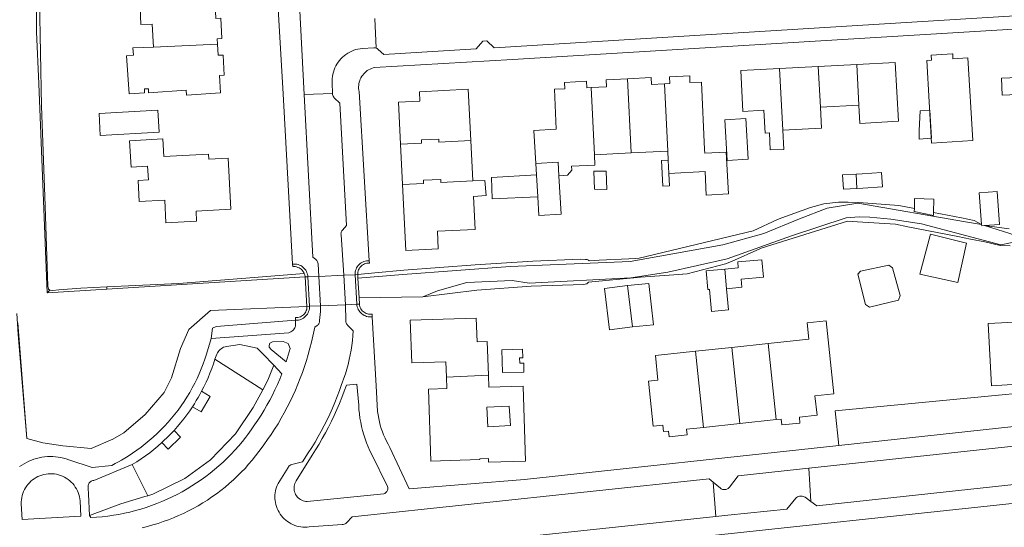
# Model space of a CAD drawing. Header units: metres. Extents: x 89888 to 94270, y 464165 to 468904.
# Tile 135 of 256: x 92150 to 92305, y 466293 to 466372. Entities that reach past the tile are written whole.
import ezdxf

# ---------------------------------------------------------------- set-up
doc = ezdxf.new("R2010")
doc.units = ezdxf.units.M
for name, color, linetype, lineweight in [('B_BEBOUWINGSGRENS_0', 251, 'CONTINUOUS', 13), ('B_LUIFEL_1', 251, 'CONTINUOUS', 13), ('B_TUSSENMUUR_0', 251, 'CONTINUOUS', 13), ('G_GRENS_ALGEMEEN_0', 251, 'CONTINUOUS', 13), ('K_KUNSTWERKGRENS_1', 251, 'CONTINUOUS', 13), ('T_CULTUURGRENS_0', 251, 'CONTINUOUS', 13), ('V_WEGGRENS_0', 251, 'CONTINUOUS', 13), ('V_WEGGRENS_1', 251, 'CONTINUOUS', 13), ('W_KADEMUUR_30CM_LIJN_0', 251, 'CONTINUOUS', 13), ('W_WALBESCHERMING_LIJN_0', 251, 'CONTINUOUS', 13), ('W_WATERGRENS_0', 251, 'CONTINUOUS', 13)]:
    doc.layers.add(name, color=color, linetype=linetype, lineweight=lineweight)

msp = doc.modelspace()

# ---------------------------------------------------------------- linework, layer by layer
at = {"layer": 'B_BEBOUWINGSGRENS_0'}
for p, q in [((92275.53, 466364.97), (92269.43, 466364.64)), ((92281.57, 466365.29), (92275.53, 466364.97)), ((92309.05, 466363.33), (92304.29, 466363.14)), ((92275.87, 466358.58), (92281.91, 466358.9)), ((92171.84, 466358.1), (92162.6, 466357.61)), ((92209.93, 466352.79), (92210.24, 466346.46)), ((92221.3, 466347.01), (92220.98, 466353.34)), ((92240.37, 466351.13), (92246.14, 466351.4)), ((92246.14, 466351.4), (92251.9, 466351.67)), ((92251.9, 466351.67), (92251.97, 466350.26)), ((92231.19, 466349.73), (92231.29, 466347.99)), ((92235.15, 466341.82), (92234.79, 466347.82)), ((92281.46, 466348.09), (92279.33, 466347.96)), ((92293.68, 466344.18), (92293.63, 466342.08)), ((92262.97, 466333.36), (92260.84, 466333.17)), ((92245.59, 466330.59), (92241.97, 466330.14)), ((92248.94, 466330.93), (92245.59, 466330.59)), ((92267.67, 466321.51), (92261.96, 466320.91)), ((92261.96, 466320.91), (92256.25, 466320.3)), ((92257.52, 466308.36), (92263.23, 466308.96)), ((92263.23, 466308.96), (92268.94, 466309.57))]:
    msp.add_line(p, q, dxfattribs=at)
for points in [[(92170.76, 466374.26), (92169.05, 466374.18), (92169.17, 466371.55), (92170.92, 466371.63), (92171.13, 466368.02)], [(92181.2, 466368.47), (92181.15, 466369.32), (92181.9, 466369.36), (92181.72, 466372.53), (92180.96, 466372.48), (92180.83, 466374.7)], [(92171.13, 466368.02), (92167.93, 466367.88), (92167.99, 466366.72), (92166.9, 466366.66), (92167.31, 466360.66), (92169.76, 466360.82), (92169.72, 466361.45), (92170.34, 466361.49), (92170.38, 466360.86), (92176.28, 466361.23), (92176.33, 466360.49), (92181.66, 466360.84), (92181.5, 466363.56), (92182.25, 466363.6), (92182.07, 466366.77), (92181.31, 466366.72), (92181.2, 466368.47)], [(92292.58, 466365.93), (92293.33, 466352.92), (92299.8, 466353.37), (92299.04, 466366.32), (92296.68, 466366.18), (92296.64, 466366.89), (92296.63, 466366.93), (92293.25, 466366.72)], [(92293.25, 466366.72), (92293.29, 466365.98), (92292.58, 466365.93)], [(92269.43, 466364.64), (92263.37, 466364.32), (92263.71, 466357.92), (92267, 466358.1), (92267.19, 466354.53)], [(92281.91, 466358.9), (92282.06, 466356.05), (92288.13, 466356.38), (92287.63, 466365.62), (92281.57, 466365.29)], [(92245.6, 466363.05), (92242.21, 466362.89), (92242.26, 466361.77), (92239.88, 466361.66)], [(92251.41, 466362.27), (92249.35, 466362.17), (92249.3, 466363.22), (92245.6, 466363.05)], [(92252.07, 466348.16), (92257.76, 466348.48), (92257.94, 466344.79), (92261.45, 466345.01), (92261.05, 466351.52), (92257.7, 466351.37), (92257.67, 466351.94), (92257.18, 466362.53), (92255.39, 466362.44), (92255.34, 466363.52), (92252.15, 466363.37), (92252.21, 466362.3), (92251.41, 466362.27)], [(92304.29, 466363.14), (92304.43, 466360.48), (92309.16, 466360.66)], [(92220.98, 466353.34), (92220.58, 466361.39), (92212.9, 466361.01), (92212.97, 466359.55), (92209.6, 466359.38), (92209.93, 466352.79)], [(92239.88, 466361.66), (92239.19, 466361.63), (92239.14, 466362.65), (92235.67, 466362.48), (92235.72, 466361.47), (92234.11, 466361.4), (92234.4, 466355.16), (92230.88, 466354.92), (92231.19, 466349.73)], [(92269.95, 466354.96), (92276.05, 466355.28), (92275.87, 466358.58)], [(92162.6, 466357.61), (92162.78, 466354.16), (92172.02, 466354.66), (92171.84, 466358.1)], [(92264.15, 466356.81), (92260.86, 466356.61), (92261.24, 466350.23)], [(92261.24, 466350.23), (92264.54, 466350.43), (92264.15, 466356.81)], [(92267.19, 466354.53), (92267.87, 466354.55), (92268, 466351.92), (92270.11, 466351.97), (92269.95, 466354.96)], [(92172.63, 466353.61), (92167.39, 466353.32), (92167.62, 466349.18), (92170.23, 466349.32), (92170.35, 466347.17), (92168.72, 466347.09), (92168.9, 466343.8), (92172.91, 466344.02), (92173.11, 466340.46), (92177.92, 466340.73), (92177.84, 466342.28), (92183.31, 466342.58)], [(92183.31, 466342.58), (92182.86, 466350.58), (92179.82, 466350.41), (92179.77, 466351.24), (92172.78, 466350.85), (92172.63, 466353.61)], [(92234.79, 466347.82), (92236.17, 466347.92), (92236.82, 466348.72), (92236.8, 466349.32), (92240.43, 466349.51), (92240.37, 466351.13)], [(92251.97, 466350.26), (92250.94, 466350.21), (92251.12, 466346.21), (92252.16, 466346.24), (92252.07, 466348.16)], [(92231.29, 466347.99), (92224.2, 466347.54), (92224.34, 466344.2), (92231.5, 466344.53)], [(92242.21, 466348.53), (92240.29, 466348.53), (92240.4, 466345.71)], [(92240.4, 466345.71), (92242.32, 466345.67), (92242.21, 466348.53)], [(92279.33, 466347.96), (92279.47, 466345.71), (92281.59, 466345.84)], [(92281.59, 466345.84), (92282.54, 466345.9), (92285.62, 466346.09), (92285.48, 466348.34), (92282.4, 466348.15), (92281.46, 466348.09)], [(92210.24, 466346.46), (92210.76, 466336.11), (92215.87, 466336.36), (92215.74, 466339.11), (92221.68, 466339.41), (92221.42, 466344.55)], [(92221.42, 466344.55), (92223.37, 466344.71), (92223.18, 466347.1), (92221.3, 466347.01)], [(92231.5, 466344.53), (92231.68, 466341.61), (92235.15, 466341.82)], [(92301.18, 466340.16), (92300.82, 466345.16), (92303.63, 466345.36), (92304, 466340.19), (92301.62, 466340.02)], [(92290.62, 466342.67), (92290.66, 466344.25), (92293.68, 466344.18)], [(92293.63, 466342.08), (92293.62, 466341.57), (92290.61, 466342.23), (92290.62, 466342.67)], [(92301.62, 466340.02), (92301.19, 466339.99), (92301.18, 466340.16)], [(92293.14, 466338.66), (92291.48, 466332.41), (92297.45, 466331.1)], [(92297.45, 466331.1), (92298.83, 466337.23), (92293.14, 466338.66)], [(92261.12, 466330.11), (92263.54, 466330.33), (92263.43, 466331.61), (92266.91, 466331.93), (92266.66, 466334.64), (92262.88, 466334.3), (92262.97, 466333.36)], [(92287.21, 466333.37), (92286.62, 466333.82), (92282.16, 466332.85)], [(92260.84, 466333.17), (92257.94, 466332.9), (92258.21, 466329.99), (92258.47, 466330.01), (92258.79, 466326.53), (92261.42, 466326.78), (92261.12, 466330.11)], [(92282.16, 466332.85), (92281.72, 466332.41), (92282.97, 466327.64), (92283.6, 466327.2), (92288.12, 466328.31), (92288.41, 466329.02), (92287.21, 466333.37)], [(92246.38, 466324.12), (92249.68, 466324.44), (92248.94, 466330.93)], [(92241.97, 466330.14), (92242.76, 466323.68), (92246.38, 466324.12)], [(92302.23, 466324.65), (92302.72, 466314.86), (92318.3, 466315.89), (92317.87, 466324.36), (92312.65, 466324.16), (92312.36, 466329.51), (92307.16, 466329.24)], [(92307.16, 466329.24), (92307.37, 466324.91), (92302.23, 466324.65)], [(92223.74, 466316.56), (92223.56, 466321.85), (92221.96, 466321.79), (92221.84, 466325.51), (92211.47, 466325.16), (92211.7, 466318.48), (92217.07, 466318.66), (92217.16, 466316.22)], [(92268.94, 466309.57), (92269.71, 466309.65), (92269.8, 466308.75), (92272.66, 466309.04), (92272.57, 466309.96), (92275.35, 466310.25), (92275.01, 466313.31), (92277.99, 466313.64), (92276.77, 466325.07), (92273.8, 466324.76), (92274.07, 466322.19), (92267.67, 466321.51)], [(92229.32, 466317.04), (92229.28, 466318.45), (92228.66, 466318.43), (92228.64, 466319.24), (92229.15, 466319.25), (92229.11, 466320.6), (92225.85, 466320.51), (92225.96, 466316.94), (92229.32, 466317.04)], [(92256.25, 466320.3), (92249.95, 466319.63), (92250.36, 466315.75), (92248.85, 466315.59), (92249.6, 466308.53), (92251.11, 466308.69), (92251.21, 466307.69), (92252.01, 466307.77), (92252.11, 466306.88), (92254.95, 466307.18), (92254.85, 466308.07), (92257.52, 466308.36)], [(92229.58, 466303.08), (92229.19, 466314.83), (92223.8, 466314.65), (92223.74, 466316.56)], [(92217.16, 466316.22), (92217.22, 466314.45), (92214.31, 466314.35), (92214.69, 466303.06), (92222.38, 466303.32), (92222.37, 466303.41), (92223.75, 466303.46), (92223.77, 466302.88), (92229.58, 466303.08)], [(92223.5, 466311.52), (92223.66, 466308.46), (92227.18, 466308.65), (92227.02, 466311.7), (92223.5, 466311.52)]]:
    msp.add_lwpolyline(points, dxfattribs=at)
at = {"layer": 'B_LUIFEL_1'}
msp.add_lwpolyline([(92293.03, 466358.11), (92291.51, 466358.01), (92291.36, 466354.94), (92291.4, 466353.58), (92293.29, 466353.72), (92293.03, 466358.11)], dxfattribs=at)
at = {"layer": 'B_TUSSENMUUR_0'}
for p, q in [((92171.13, 466368.02), (92181.2, 466368.47)), ((92269.43, 466364.64), (92269.95, 466354.96)), ((92275.53, 466364.97), (92275.87, 466358.58)), ((92281.91, 466358.9), (92281.57, 466365.29)), ((92245.6, 466363.05), (92246.14, 466351.4)), ((92239.88, 466361.66), (92240.37, 466351.13)), ((92251.9, 466351.67), (92251.41, 466362.27)), ((92252.07, 466348.16), (92251.97, 466350.26)), ((92231.29, 466347.99), (92231.5, 466344.53)), ((92281.59, 466345.84), (92281.46, 466348.09)), ((92260.84, 466333.17), (92261.12, 466330.11)), ((92245.59, 466330.59), (92246.38, 466324.12)), ((92267.67, 466321.51), (92268.94, 466309.57)), ((92256.25, 466320.3), (92257.52, 466308.36)), ((92261.96, 466320.91), (92263.23, 466308.96)), ((92223.74, 466316.56), (92217.16, 466316.22))]:
    msp.add_line(p, q, dxfattribs=at)
for points in [[(92220.98, 466353.34), (92215.97, 466353.09), (92215.94, 466353.59), (92213.23, 466353.45), (92213.25, 466352.95), (92209.93, 466352.79)], [(92234.79, 466347.82), (92234.67, 466349.94), (92231.19, 466349.73)], [(92221.3, 466347.01), (92216.29, 466346.76), (92216.26, 466347.26), (92213.54, 466347.12), (92213.57, 466346.62), (92210.24, 466346.46)]]:
    msp.add_lwpolyline(points, dxfattribs=at)
at = {"layer": 'G_GRENS_ALGEMEEN_0'}
for points in [[(92162.17, 466464.49), (92156.22, 466453.11), (92153.54, 466443.91), (92149.9, 466423.53), (92149.46, 466411.63), (92149.47, 466409.95), (92149.6, 466405.99), (92150.46, 466399.26), (92151.07, 466396.93), (92151.46, 466393.47), (92152.76, 466383.41), (92153.23, 466375.51), (92153.55, 466358.77), (92154.09, 466344.56), (92154.55, 466330.5), (92154.66, 466330.06), (92154.89, 466329.89)], [(92203.22, 466332.32), (92205.9, 466332.61), (92210.47, 466333.02), (92221.67, 466333.85), (92230.71, 466334.42), (92238.21, 466334.73), (92238.99, 466334.71), (92239.23, 466334.68), (92239.44, 466334.6), (92239.54, 466334.47), (92241.14, 466334.57), (92245.81, 466334.77), (92246.86, 466334.85), (92247.42, 466334.89), (92265.32, 466339.21), (92269.12, 466340.95), (92269.79, 466341.25), (92274.33, 466342.85)], [(92274.33, 466342.85), (92276.39, 466343.41), (92278.71, 466343.68), (92280.25, 466343.71), (92281.88, 466343.61), (92288.16, 466343.18), (92290.62, 466342.67)], [(92293.63, 466342.08), (92298.02, 466341.22), (92300.01, 466340.83), (92301.18, 466340.16)], [(92305.64, 466336.82), (92304.1, 466336.89), (92301.7, 466337.45), (92299.43, 466337.89), (92297.44, 466338.28), (92289.61, 466339.81), (92287.66, 466340.22), (92281.69, 466340.62), (92280.13, 466340.71), (92266.56, 466336.48), (92266.35, 466336.38), (92261.9, 466334.36), (92260.95, 466334.01), (92254.96, 466332.46), (92254.26, 466332.38), (92254.21, 466332.38), (92252.84, 466332.28), (92247.64, 466331.9), (92247.08, 466331.86), (92239.46, 466331.11), (92239.21, 466330.88), (92238.67, 466330.77), (92230.46, 466330.53), (92221.91, 466329.9), (92213.44, 466328.82)], [(92301.62, 466340.02), (92305.49, 466339.5)], [(92194.83, 466332.49), (92194.74, 466332.67), (92194.62, 466332.85), (92194.49, 466333.01), (92194.34, 466333.15), (92194.18, 466333.27), (92194, 466333.38), (92193.81, 466333.46), (92193.62, 466333.53), (92193.42, 466333.57), (92193.21, 466333.58), (92193.01, 466333.58), (92192.99, 466333.96)], [(92205.02, 466334.5), (92205.04, 466334.11), (92204.84, 466334.12), (92204.65, 466334.1), (92204.46, 466334.06), (92204.28, 466333.99), (92204.11, 466333.91), (92203.94, 466333.81), (92203.79, 466333.69), (92203.65, 466333.55), (92203.53, 466333.41), (92203.43, 466333.24), (92203.35, 466333.07), (92203.28, 466332.89), (92203.24, 466332.7), (92203.22, 466332.51), (92203.22, 466332.32)], [(92163.82, 466330.39), (92175.15, 466330.92), (92194.83, 466332.49)], [(92194.83, 466332.49), (92194.87, 466332.39), (92194.9, 466332.28), (92194.93, 466332.17), (92194.96, 466332.06), (92194.97, 466331.95)], [(92154.89, 466329.89), (92155.27, 466329.84), (92156.29, 466329.91), (92159.76, 466330.2), (92163.82, 466330.39)], [(92193.46, 466325.15), (92193.43, 466325.59), (92193.63, 466325.58), (92193.82, 466325.6), (92194.02, 466325.64), (92194.21, 466325.71), (92194.38, 466325.79), (92194.55, 466325.9), (92194.71, 466326.03), (92194.84, 466326.17), (92194.96, 466326.33), (92195.06, 466326.5), (92195.14, 466326.68), (92195.2, 466326.87), (92195.23, 466327.06), (92195.24, 466327.34)], [(92203.49, 466327.7), (92203.51, 466327.51), (92203.56, 466327.32), (92203.62, 466327.14), (92203.71, 466326.97), (92203.81, 466326.81), (92203.93, 466326.66), (92204.07, 466326.53), (92204.22, 466326.41), (92204.38, 466326.3), (92204.55, 466326.22), (92204.73, 466326.16), (92204.92, 466326.11), (92205.11, 466326.09), (92205.3, 466326.09), (92205.49, 466326.11), (92205.49, 466325.71)]]:
    msp.add_lwpolyline(points, dxfattribs=at)
at = {"layer": 'K_KUNSTWERKGRENS_1'}
for p, q in [((92195.4, 466331.98), (92194.97, 466331.95)), ((92195.4, 466331.98), (92197.11, 466332.05)), ((92201.02, 466332.22), (92197.11, 466332.05)), ((92202.82, 466332.29), (92201.02, 466332.22)), ((92203.22, 466332.32), (92202.82, 466332.29)), ((92203.25, 466331.78), (92203.22, 466332.32)), ((92194.97, 466331.95), (92195.24, 466327.34)), ((92203.43, 466328.68), (92203.25, 466331.78)), ((92195.24, 466327.34), (92195.66, 466327.37)), ((92195.66, 466327.37), (92197.38, 466327.44)), ((92197.38, 466327.44), (92201.29, 466327.6)), ((92201.29, 466327.6), (92203.08, 466327.68)), ((92203.08, 466327.68), (92203.49, 466327.7)), ((92203.43, 466328.68), (92203.49, 466327.7))]:
    msp.add_line(p, q, dxfattribs=at)
at = {"layer": 'T_CULTUURGRENS_0'}
for p, q in [((92154.89, 466329.89), (92154.43, 466329.44)), ((92163.82, 466330.39), (92163.83, 466330.02)), ((92180.8, 466319.08), (92188.3, 466314.25)), ((92190.03, 466318.1), (92191.31, 466316.77)), ((92167.81, 466302.52), (92170.26, 466297.63)), ((92161.33, 466294.21), (92161.11, 466294.53))]:
    msp.add_line(p, q, dxfattribs=at)
for points in [[(92151.24, 466306.62), (92149.88, 466323), (92149.69, 466326.22)], [(92193.46, 466325.15), (92180.98, 466324.19), (92180.42, 466323.91), (92180.23, 466322.29)], [(92188.3, 466314.25), (92189.09, 466315.74), (92190.03, 466318.1)], [(92191.31, 466316.77), (92190.97, 466315.92), (92190.6, 466315.08), (92190.22, 466314.25), (92189.82, 466313.43), (92189.4, 466312.63), (92188.96, 466311.83), (92188.51, 466311.04), (92188.03, 466310.26), (92187.54, 466309.49), (92187.02, 466308.73), (92186.5, 466307.99), (92185.95, 466307.26), (92185.65, 466306.83)], [(92170.26, 466297.63), (92171.06, 466297.87), (92176.09, 466300.31), (92180.11, 466303.24), (92184.05, 466307.35), (92186.82, 466311.46), (92188.3, 466314.25)], [(92185.65, 466306.83), (92185.1, 466306.14), (92184.53, 466305.46), (92183.94, 466304.8), (92183.34, 466304.16), (92182.71, 466303.53), (92182.07, 466302.92), (92181.42, 466302.33), (92180.75, 466301.75), (92180.06, 466301.19), (92179.36, 466300.66), (92178.65, 466300.14), (92177.92, 466299.64), (92177.18, 466299.16), (92176.42, 466298.7), (92175.65, 466298.26), (92174.88, 466297.84), (92174.09, 466297.45), (92173.29, 466297.07), (92172.48, 466296.72), (92171.66, 466296.39), (92170.83, 466296.08), (92169.99, 466295.79), (92169.15, 466295.53), (92168.3, 466295.29), (92167.44, 466295.07), (92166.58, 466294.88), (92165.72, 466294.71), (92164.85, 466294.56), (92163.97, 466294.44), (92163.09, 466294.34), (92162.21, 466294.26), (92161.33, 466294.21)], [(92161.11, 466294.53), (92166.02, 466296.36), (92169.78, 466297.49), (92170.26, 466297.63)]]:
    msp.add_lwpolyline(points, dxfattribs=at)
at = {"layer": 'V_WEGGRENS_0'}
for p, q in [((92194.83, 466360.56), (92194.1, 466374.71)), ((92206.11, 466367.84), (92205.9, 466372.5)), ((92199.25, 466360.73), (92194.83, 466360.56)), ((92206.11, 466314.86), (92205.49, 466325.71)), ((92328.63, 466310.88), (92278.77, 466305.52)), ((92328.09, 466307.78), (92274.04, 466301.95)), ((92274.04, 466301.95), (92274.38, 466296.72)), ((92259.46, 466294.36), (92259.03, 466299.74)), ((92159.72, 466294.45), (92150.54, 466293.89)), ((92201.1, 466288.22), (92259.46, 466294.36))]:
    msp.add_line(p, q, dxfattribs=at)
for points in [[(92187.98, 466420.35), (92191.52, 466360.67), (92192.99, 466333.96)], [(92325.95, 466374.1), (92224.65, 466367.9), (92223.47, 466368.97), (92222.84, 466368.94), (92221.81, 466367.73), (92207.34, 466366.85), (92206.41, 466367.66), (92206.27, 466367.77), (92206.11, 466367.84)], [(92203.86, 466363.43), (92204, 466363.63), (92204.16, 466363.82), (92204.33, 466364), (92204.52, 466364.17), (92204.72, 466364.32), (92204.93, 466364.45), (92205.15, 466364.57), (92205.38, 466364.66), (92205.62, 466364.74), (92205.86, 466364.8), (92227.54, 466366.08), (92326.93, 466372.09), (92327.07, 466372.14), (92327.21, 466372.16), (92327.35, 466372.17), (92327.49, 466372.16), (92327.63, 466372.13), (92327.76, 466372.08)], [(92203.94, 466367.79), (92203.6, 466367.75), (92203.26, 466367.69), (92202.92, 466367.61), (92202.59, 466367.51), (92202.27, 466367.38), (92201.96, 466367.23), (92201.66, 466367.06), (92201.37, 466366.87), (92201.09, 466366.66), (92200.83, 466366.43), (92200.59, 466366.19), (92200.36, 466365.93), (92200.15, 466365.65), (92199.96, 466365.36), (92199.79, 466365.06), (92199.63, 466364.75), (92199.51, 466364.43), (92199.4, 466364.1), (92199.32, 466363.76), (92199.25, 466363.42), (92199.22, 466363.08), (92199.2, 466362.73), (92199.21, 466362.39), (92199.25, 466360.73)], [(92203.94, 466367.79), (92205.77, 466367.92), (92205.94, 466367.9), (92206.11, 466367.84)], [(92205.02, 466334.5), (92203.43, 466361.03), (92203.39, 466361.28), (92203.36, 466361.53), (92203.36, 466361.78), (92203.37, 466362.03), (92203.4, 466362.27), (92203.46, 466362.52), (92203.53, 466362.76), (92203.62, 466362.99), (92203.73, 466363.21), (92203.86, 466363.43)], [(92197.11, 466332.05), (92196.98, 466334.02), (92196.96, 466334.16), (92196.92, 466334.3), (92196.87, 466334.42), (92196.79, 466334.54), (92196.71, 466334.65), (92196.61, 466334.75), (92196.16, 466335.07), (92194.83, 466360.56)], [(92199.25, 466360.73), (92199.27, 466360.58), (92199.31, 466360.44), (92199.37, 466360.3), (92199.45, 466360.18), (92199.54, 466360.07), (92200.42, 466359.19), (92201.43, 466340.03), (92200.82, 466339.31), (92200.74, 466339.2), (92200.68, 466339.09), (92200.63, 466338.96), (92200.6, 466338.84), (92200.59, 466338.71), (92200.6, 466338.58), (92201.02, 466332.22)], [(92192.99, 466333.96), (92193.21, 466333.97), (92193.42, 466333.97), (92193.64, 466333.94), (92193.85, 466333.89), (92194.06, 466333.82), (92194.26, 466333.73), (92194.44, 466333.62), (92194.62, 466333.49), (92194.78, 466333.34), (92194.93, 466333.18), (92195.05, 466333), (92195.16, 466332.81), (92195.25, 466332.61), (92195.32, 466332.41), (92195.37, 466332.19), (92195.4, 466331.98)], [(92202.82, 466332.29), (92202.81, 466332.51), (92202.84, 466332.73), (92202.88, 466332.95), (92202.95, 466333.16), (92203.04, 466333.36), (92203.15, 466333.55), (92203.28, 466333.73), (92203.43, 466333.89), (92203.59, 466334.04), (92203.77, 466334.17), (92203.96, 466334.28), (92204.16, 466334.37), (92204.37, 466334.44), (92204.58, 466334.48), (92204.8, 466334.5), (92205.02, 466334.5)], [(92197.38, 466327.44), (92197.37, 466326.98), (92197.35, 466326.51), (92197.33, 466326.05), (92197.29, 466325.59), (92197.24, 466325.13), (92197.22, 466324.99), (92197.2, 466324.86), (92197.15, 466324.73), (92197.09, 466324.61), (92197.02, 466324.51), (92196.93, 466324.41), (92196.83, 466324.32), (92196.47, 466324.06), (92195.95, 466321.73), (92195.71, 466320.77), (92195.44, 466319.81), (92195.16, 466318.86), (92194.86, 466317.91), (92194.53, 466316.98), (92194.18, 466316.05), (92193.82, 466315.12), (92193.43, 466314.21), (92193.02, 466313.3), (92192.6, 466312.41), (92192.15, 466311.52), (92191.69, 466310.64), (92191.2, 466309.78), (92190.7, 466308.92), (92190.17, 466308.08), (92189.63, 466307.25), (92189.07, 466306.43), (92188.49, 466305.62), (92187.9, 466304.83)], [(92201.29, 466327.6), (92201.34, 466325.11), (92201.34, 466324.98), (92201.37, 466324.85), (92201.41, 466324.73), (92201.46, 466324.61), (92201.54, 466324.5), (92201.63, 466324.41), (92202.51, 466323.48), (92202.46, 466322.73), (92202.39, 466321.97), (92202.3, 466321.22), (92202.18, 466320.47), (92202.05, 466319.72), (92201.89, 466318.98), (92201.71, 466318.24), (92201.52, 466317.51), (92201.3, 466316.78), (92201.06, 466316.06), (92200.8, 466315.35), (92200.69, 466315.07), (92200.36, 466314.13), (92200.01, 466313.2), (92199.63, 466312.28), (92199.24, 466311.36), (92198.84, 466310.45), (92198.41, 466309.55), (92197.96, 466308.66), (92197.5, 466307.78), (92197.01, 466306.91), (92196.51, 466306.05), (92195.99, 466305.2), (92195.46, 466304.36), (92194.53, 466302.93), (92192.86, 466302.51), (92192.72, 466302.46), (92192.58, 466302.39), (92192.46, 466302.3), (92192.36, 466302.19), (92192.27, 466302.07)], [(92195.66, 466327.37), (92195.66, 466327.15), (92195.63, 466326.93), (92195.58, 466326.72), (92195.51, 466326.51), (92195.42, 466326.31), (92195.31, 466326.12), (92195.18, 466325.95), (92195.04, 466325.78), (92194.88, 466325.64), (92194.7, 466325.51), (92194.51, 466325.4), (92194.31, 466325.3), (92194.11, 466325.23), (92193.9, 466325.18), (92193.68, 466325.15), (92193.46, 466325.15)], [(92205.49, 466325.71), (92205.27, 466325.7), (92205.05, 466325.7), (92204.84, 466325.72), (92204.62, 466325.77), (92204.42, 466325.84), (92204.22, 466325.93), (92204.03, 466326.04), (92203.85, 466326.17), (92203.69, 466326.32), (92203.55, 466326.48), (92203.42, 466326.66), (92203.31, 466326.84), (92203.22, 466327.04), (92203.15, 466327.25), (92203.1, 466327.46), (92203.08, 466327.68)], [(92193.46, 466325.15), (92193.46, 466324.62), (92193.46, 466324.44), (92193.44, 466324.27), (92193.4, 466324.1), (92193.33, 466323.95), (92193.25, 466323.79), (92193.14, 466323.66), (92193.02, 466323.53), (92192.88, 466323.43), (92192.73, 466323.34)], [(92192.73, 466323.34), (92192.41, 466323.19), (92180.23, 466322.29)], [(92180.23, 466322.29), (92179.49, 466319.86), (92179.23, 466319.08), (92178.95, 466318.3), (92178.65, 466317.53), (92178.33, 466316.77), (92177.98, 466316.02), (92177.62, 466315.28), (92177.23, 466314.55), (92176.83, 466313.83), (92176.4, 466313.12), (92175.95, 466312.43), (92175.49, 466311.75), (92175, 466311.08), (92174.5, 466310.42), (92173.98, 466309.78), (92173.43, 466309.16), (92172.88, 466308.55), (92172.3, 466307.96), (92171.71, 466307.38), (92171.1, 466306.82), (92170.48, 466306.28), (92169.85, 466305.75), (92169.19, 466305.24), (92168.53, 466304.76), (92167.85, 466304.29), (92167.15, 466303.84)], [(92180.8, 466319.08), (92181.08, 466319.83), (92181.18, 466320.03), (92181.3, 466320.22), (92181.44, 466320.4), (92181.6, 466320.56), (92181.78, 466320.7), (92181.96, 466320.82), (92182.16, 466320.92), (92182.38, 466321), (92182.59, 466321.06), (92184.68, 466321.36), (92187.41, 466320.77), (92188.3, 466319.9), (92190.03, 466318.1)], [(92191.99, 466318.66), (92189.64, 466320.55), (92189.32, 466320.92), (92189.29, 466321.22), (92189.42, 466321.54), (92189.86, 466321.77), (92191.49, 466321.83), (92192.27, 466321.52)], [(92192.27, 466321.52), (92192.62, 466320.71), (92192.32, 466319.68), (92191.99, 466318.66)], [(92178.71, 466314.03), (92179.06, 466314.72), (92179.4, 466315.43), (92179.72, 466316.15), (92180.02, 466316.87), (92180.29, 466317.6), (92180.56, 466318.34), (92180.8, 466319.08)], [(92193.47, 466297.83), (92193.38, 466298.03), (92193.3, 466298.24), (92193.25, 466298.46), (92193.22, 466298.68), (92193.22, 466298.91), (92193.24, 466299.13), (92193.29, 466299.35), (92193.35, 466299.57), (92193.44, 466299.77), (92193.55, 466299.97), (92196.05, 466303.97), (92196.6, 466304.84), (92197.14, 466305.71), (92197.65, 466306.6), (92198.15, 466307.49), (92198.62, 466308.4), (92199.08, 466309.31), (92199.52, 466310.23), (92199.94, 466311.17), (92200.35, 466312.11), (92200.73, 466313.06), (92201.09, 466314.02), (92201.43, 466314.98), (92203.1, 466315.11)], [(92203.1, 466315.11), (92203.37, 466311.82), (92203.41, 466311.15), (92203.48, 466310.48), (92203.57, 466309.81), (92203.69, 466309.15), (92203.82, 466308.49), (92203.99, 466307.84), (92204.17, 466307.2), (92204.38, 466306.56), (92204.61, 466305.93), (92204.86, 466305.31), (92205.14, 466304.69), (92205.43, 466304.09), (92207.89, 466299.08), (92207.92, 466298.94), (92207.93, 466298.8), (92207.92, 466298.66), (92207.89, 466298.53), (92207.84, 466298.4)], [(92278.77, 466305.52), (92278.18, 466310.93), (92332.79, 466316.16)], [(92177.27, 466311.59), (92177.57, 466312.07), (92177.87, 466312.55), (92178.16, 466313.03), (92178.44, 466313.53), (92178.71, 466314.03)], [(92177.27, 466311.59), (92178.65, 466310.81), (92180.04, 466313.22), (92178.71, 466314.03)], [(92211.31, 466298.74), (92208.25, 466305.22), (92207.98, 466305.7), (92207.73, 466306.18), (92207.5, 466306.67), (92207.29, 466307.17), (92207.09, 466307.68), (92206.92, 466308.19), (92206.76, 466308.71), (92206.63, 466309.24), (92206.51, 466309.77), (92206.42, 466310.31), (92206.34, 466310.85), (92206.11, 466314.86)], [(92174.38, 466307.88), (92174.9, 466308.47), (92175.41, 466309.07), (92175.9, 466309.68), (92176.37, 466310.3), (92176.83, 466310.94), (92177.27, 466311.59)], [(92172.46, 466305.97), (92172.85, 466306.34), (92173.25, 466306.71), (92173.63, 466307.1), (92174.01, 466307.49), (92174.38, 466307.88)], [(92172.46, 466305.97), (92173.43, 466304.96), (92175.38, 466306.84), (92174.38, 466307.88)], [(92167.81, 466302.52), (92168.51, 466302.96), (92169.21, 466303.41), (92169.88, 466303.89), (92170.55, 466304.38), (92171.2, 466304.89), (92171.84, 466305.42), (92172.46, 466305.97)], [(92187.9, 466304.83), (92187.71, 466304.58), (92187.19, 466303.9), (92186.65, 466303.23), (92186.09, 466302.57), (92185.52, 466301.93), (92184.92, 466301.31), (92184.31, 466300.71), (92183.69, 466300.12), (92183.05, 466299.55), (92182.39, 466298.99), (92181.72, 466298.46), (92181.03, 466297.94), (92180.33, 466297.44), (92179.62, 466296.96), (92178.89, 466296.5), (92178.15, 466296.06), (92177.4, 466295.64), (92176.64, 466295.24), (92175.87, 466294.86), (92175.09, 466294.51), (92174.3, 466294.17), (92173.5, 466293.86), (92172.69, 466293.57), (92171.88, 466293.3), (92171.05, 466293.05), (92170.22, 466292.82), (92169.39, 466292.62)], [(92278.77, 466305.52), (92229.4, 466300.2), (92211.31, 466298.74)], [(92167.15, 466303.84), (92166.65, 466303.53), (92166.15, 466303.23), (92165.64, 466302.95), (92165.12, 466302.67), (92164.6, 466302.4), (92161.53, 466302.07), (92157.85, 466303.27), (92157.45, 466303.41), (92157.03, 466303.53), (92156.62, 466303.62), (92156.19, 466303.69), (92155.77, 466303.74), (92155.34, 466303.77), (92154.91, 466303.78), (92154.48, 466303.77), (92154.06, 466303.73), (92153.63, 466303.67), (92153.21, 466303.59), (92152.79, 466303.49), (92152.38, 466303.36), (92151.98, 466303.22), (92151.59, 466303.05), (92151.2, 466302.87), (92150.82, 466302.66), (92150.46, 466302.44), (92150.1, 466302.2)], [(92274.38, 466296.72), (92275.32, 466296.04), (92327.05, 466301.64), (92327.95, 466302.48), (92328, 466302.53), (92328.06, 466302.58), (92328.12, 466302.62), (92328.19, 466302.66), (92328.26, 466302.69)], [(92150.54, 466293.89), (92150.37, 466296.35), (92150.37, 466296.68), (92150.4, 466297.01), (92150.45, 466297.34), (92150.53, 466297.66), (92150.63, 466297.98), (92150.75, 466298.29), (92150.89, 466298.59), (92151.05, 466298.88), (92151.24, 466299.16), (92151.44, 466299.42), (92151.66, 466299.67), (92151.9, 466299.9), (92152.15, 466300.11), (92152.42, 466300.3), (92152.71, 466300.48), (92153, 466300.63), (92153.31, 466300.77), (92153.62, 466300.88), (92153.94, 466300.96), (92154.27, 466301.03), (92154.6, 466301.07), (92154.93, 466301.09), (92155.26, 466301.08), (92155.59, 466301.05), (92155.92, 466301), (92156.24, 466300.92), (92156.56, 466300.82), (92156.87, 466300.7), (92157.17, 466300.55), (92157.45, 466300.39), (92157.73, 466300.2), (92157.99, 466299.99), (92158.24, 466299.77), (92158.47, 466299.53), (92158.68, 466299.27), (92158.87, 466299), (92159.04, 466298.72), (92159.2, 466298.42), (92159.32, 466298.12), (92159.43, 466297.8), (92159.52, 466297.48), (92159.58, 466297.16), (92159.62, 466296.83), (92159.72, 466294.45)], [(92161.11, 466294.53), (92160.94, 466297.87), (92160.9, 466298.83), (92160.88, 466298.97), (92160.87, 466299.11), (92160.88, 466299.24), (92160.92, 466299.38), (92160.97, 466299.51), (92161.04, 466299.63), (92161.13, 466299.74), (92161.24, 466299.83), (92161.35, 466299.91), (92161.48, 466299.96), (92161.62, 466300), (92161.76, 466300.02), (92167.81, 466302.52)], [(92190.29, 466296.57), (92190.24, 466296.87), (92190.22, 466297.17), (92190.21, 466297.48), (92190.22, 466297.78), (92190.25, 466298.08), (92190.3, 466298.38), (92190.37, 466298.68), (92190.46, 466298.97), (92190.57, 466299.26), (92190.7, 466299.53), (92192.27, 466302.07)], [(92274.04, 466301.95), (92272.57, 466301.79), (92262.93, 466300.75), (92261.59, 466298.97), (92261.5, 466298.87), (92261.4, 466298.78), (92261.29, 466298.71), (92261.17, 466298.65), (92261.04, 466298.61), (92260.91, 466298.59), (92260.78, 466298.59), (92260.65, 466298.6), (92260.52, 466298.63), (92260.39, 466298.67), (92260.27, 466298.74), (92260.17, 466298.82), (92259.03, 466299.74)], [(92259.03, 466299.74), (92258.4, 466300.26), (92202.35, 466294.31), (92201.48, 466293.4), (92201.35, 466293.3), (92201.22, 466293.22), (92201.07, 466293.16), (92200.92, 466293.12), (92200.76, 466293.11)], [(92191.28, 466284.53), (92194.97, 466284.75), (92198.53, 466284.94), (92201.62, 466285.26), (92327.04, 466298.65)], [(92207.84, 466298.4), (92207.77, 466298.27), (92207.68, 466298.17), (92207.57, 466298.07), (92207.45, 466298), (92207.32, 466297.94), (92195.3, 466296.72), (92195.07, 466296.74), (92194.85, 466296.78), (92194.64, 466296.84), (92194.43, 466296.92), (92194.23, 466297.03), (92194.05, 466297.15), (92193.88, 466297.3), (92193.72, 466297.46), (92193.59, 466297.64), (92193.47, 466297.83)], [(92200.76, 466293.11), (92195.6, 466292.74), (92195.28, 466292.71), (92194.95, 466292.69), (92194.62, 466292.71), (92194.29, 466292.74), (92193.97, 466292.8), (92193.65, 466292.88), (92193.34, 466292.98), (92193.04, 466293.1), (92192.74, 466293.24), (92192.45, 466293.41), (92192.18, 466293.59), (92191.92, 466293.79), (92191.68, 466294.01), (92191.45, 466294.24), (92191.23, 466294.5), (92191.04, 466294.76), (92190.86, 466295.04), (92190.71, 466295.33), (92190.57, 466295.63), (92190.46, 466295.93), (92190.36, 466296.25), (92190.29, 466296.57)], [(92259.46, 466294.36), (92261.31, 466294.56), (92270.57, 466295.53), (92272.02, 466297.26), (92272.14, 466297.36), (92272.27, 466297.44), (92272.41, 466297.51), (92272.56, 466297.56), (92272.71, 466297.58), (92272.87, 466297.59), (92273.02, 466297.57), (92273.17, 466297.53), (92273.32, 466297.47), (92273.45, 466297.39), (92274.38, 466296.72)]]:
    msp.add_lwpolyline(points, dxfattribs=at)
at = {"layer": 'V_WEGGRENS_1'}
for p, q in [((92195.4, 466331.98), (92195.66, 466327.37)), ((92197.11, 466332.05), (92197.38, 466327.44)), ((92201.02, 466332.22), (92201.29, 466327.6)), ((92203.08, 466327.68), (92202.82, 466332.29))]:
    msp.add_line(p, q, dxfattribs=at)
at = {"layer": 'W_KADEMUUR_30CM_LIJN_0'}
for points in [[(92152.79, 466370.41), (92152.76, 466373.44), (92152.87, 466378.16), (92151.33, 466392.61), (92149.09, 466406.63), (92149.21, 466423.51), (92152.96, 466444.27), (92155.78, 466453.3), (92161.65, 466464.42), (92165.91, 466471.09)], [(92154.43, 466329.44), (92153.15, 466362.25), (92152.79, 466370.41)]]:
    msp.add_lwpolyline(points, dxfattribs=at)
at = {"layer": 'W_WALBESCHERMING_LIJN_0'}
for p, q in [((92194.97, 466331.95), (92163.83, 466330.02)), ((92163.83, 466330.02), (92154.43, 466329.44)), ((92195.24, 466327.34), (92180.1, 466326.67)), ((92213.44, 466328.82), (92203.43, 466328.68)), ((92149.87, 466324.75), (92151.24, 466306.62))]:
    msp.add_line(p, q, dxfattribs=at)
for points in [[(92301.18, 466340.16), (92298.67, 466340.61), (92281.74, 466343.53), (92276.94, 466342.74), (92272.61, 466341.06), (92266.96, 466338.77), (92260.54, 466336.99), (92245.98, 466334.36), (92227.14, 466333.57), (92210.32, 466332.33), (92203.25, 466331.78)], [(92220.37, 466331.1), (92227.47, 466331.41), (92230.13, 466330.97), (92246.08, 466331.83), (92251.92, 466332.72), (92261.23, 466334.8), (92271.31, 466338.4), (92279.9, 466341.25), (92281.95, 466341.4), (92283.65, 466341.35), (92286.93, 466341.02), (92291.75, 466340.28), (92304.2, 466337)], [(92213.44, 466328.82), (92215.76, 466329.8), (92220.37, 466331.1)], [(92180.1, 466326.67), (92176.7, 466323.73), (92175.37, 466320.73), (92173.98, 466316.11)], [(92173.98, 466316.11), (92172.81, 466313.81), (92169.84, 466310.38), (92166.47, 466307.52), (92164.78, 466306.49), (92161.37, 466305.02), (92156.9, 466305.47), (92153.77, 466305.95), (92151.24, 466306.62)]]:
    msp.add_lwpolyline(points, dxfattribs=at)
at = {"layer": 'W_WATERGRENS_0'}
msp.add_lwpolyline([(92304.2, 466337), (92305.7, 466337.31), (92306.27, 466337.41), (92306.62, 466337.69), (92306.75, 466337.92), (92306.78, 466337.98), (92306.73, 466338.37), (92305.59, 466338.78), (92301.62, 466340.02)], dxfattribs=at)

doc.saveas('drawing.dxf')
